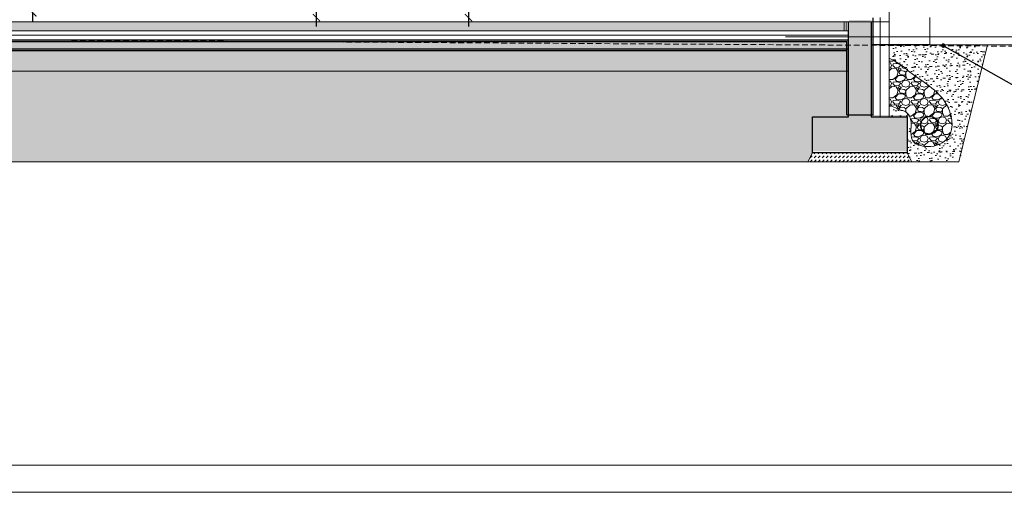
# Model space of a CAD drawing. Header units: millimetres. Extents: x -115268 to 140687, y -37779 to 24471.
# Tile 222 of 256: x 46476 to 47567, y 9866 to 10390. Entities that reach past the tile are written whole.
import ezdxf
from ezdxf import colors
from ezdxf.entities.mleader import LeaderData, LeaderLine
from ezdxf.math import Vec2, Vec3

# ---------------------------------------------------------------- set-up
doc = ezdxf.new("R2010")
doc.units = ezdxf.units.MM
doc.header["$PDMODE"] = 2
doc.header["$PDSIZE"] = 1
doc.linetypes.add('DASHED', pattern=[19.05, 12.7, -6.35])
doc.layers.get('0').update_dxf_attribs({"lineweight": 9})
for name, color, linetype, lineweight in [('A_CIENKA', 7, 'Continuous', 9), ('A_HATCH', 8, 'Continuous', 9), ('A_IZOLACJA', 8, 'ZIGZAG', 9), ('A_KONSTRUKCJA', 3, 'Continuous', 25), ('A_PRZERYW', 8, 'DASHED', 9), ('A_RAMKA', 7, 'Continuous', 9), ('A_WIDOK', 253, 'Continuous', 9)]:
    doc.layers.add(name, color=color, linetype=linetype, lineweight=lineweight)
doc.layers.add('A_WYMIAR', color=253, linetype='Continuous', lineweight=5, transparency=0.2)
doc.styles.add('romans 1-100', font='romans.shx', dxfattribs={"width": 0.7, "height": 17})
doc.linetypes.add('ZIGZAG', pattern='A,0.00254,-5.08,[131,ltypeshp.shx,S=5.08,R=0,X=-5.08,Y=0],-10.16,[131,ltypeshp.shx,S=5.08,R=180,X=5.08,Y=0],-5.08', length=20.32254)
doc.dimstyles.new('___SKALA_1_100', dxfattribs={"dimscale": 10, "dimtxt": 17, "dimasz": 0.8, "dimexe": 2, "dimexo": 2, "dimgap": 1, "dimtad": 1, "dimdec": 4, "dimrnd": 0.5, "dimdsep": 46, "dimtxsty": 'romans 1-100', "dimblk": 'ARCHTICK', "dimcen": 0.1, "dimdle": 1, "dimse1": 1, "dimse2": 1, "dimadec": 0, "dimazin": 0, "dimtfac": 1, "dimtdec": 4, "dimtix": 1, "dimtmove": 0, "dimatfit": 3, "dimldrblk": 'ARCHTICK', "dimfxl": 6, "dimfxlon": 1, "dimtolj": 1, "dimarcsym": 0})
pattern_1 = [(82.5, (94.794, 22653.216), (-7.147627, 6.6950698), [0, -7.7216, 0, -8.636, 0, -8.255]), (52.5, (94.794, 22653.216), (-3.7802186, 16.494657), [0, -4.1656, 0, -6.9596, 0, -2.667]), (12.5, (90.376, 22648.7975), (11.1659965, 11.2066462), [0, -2.54, 0, -9.144, 0, -11.938]), (2.5, (90.376, 22648.798), (7.645622, 13.9510156), [0, -1.27, 0, -5.9944, 0, -6.858])]

# ---------------------------------------------------------------- blocks, each defined once
blk = doc.blocks.new('_Dot')
at = {"color": 0, "linetype": 'ByBlock', "lineweight": -2}
blk.add_line((-0.5, 0), (-1, 0), dxfattribs=at)
at = {"color": 0, "linetype": 'ByBlock', "const_width": 0.5}
blk.add_lwpolyline([(-0.25, 0, 1), (0.25, 0, 1)], format="xyb", close=True, dxfattribs=at)
blk = doc.blocks.new('_ArchTick')
at = {"color": 0, "linetype": 'ByBlock', "const_width": 0.15}
blk.add_lwpolyline([(-0.5, -0.5), (0.5, 0.5)], dxfattribs=at)
blk = doc.blocks.new('*D1193')
at = {"layer": 'A_WYMIAR', "color": 0, "lineweight": -2, "transparency": 16777216}
blk.add_line((46804.5, 10382.6), (46804.5, 10702.6), dxfattribs=at)
at = {"layer": 'Defpoints', "color": 0, "transparency": 16777216}
for p in [(46804.5, 10692.6), (46824.2, 10692.6), (46835, 10392.6)]:
    blk.add_point(p, dxfattribs=at)
at = {"layer": 'A_WYMIAR', "color": 0, "lineweight": -2, "transparency": 16777216, "xscale": 8, "yscale": 8, "zscale": 8}
for p, rotation in [((46804.5, 10692.6), 90), ((46804.5, 10392.6), 270)]:
    blk.add_blockref('_ArchTick', p, dxfattribs=dict(at, rotation=rotation))
at = {"layer": 'A_WYMIAR', "color": 0, "transparency": 16777216, "insert": (46786, 10542.6), "char_height": 17, "attachment_point": 5, "rotation": 90, "style": 'romans 1-100'}
blk.add_mtext('\\A1;300', dxfattribs=at)
blk = doc.blocks.new('*D1211')
at = {"layer": 'A_WYMIAR', "color": 0, "lineweight": -2, "ltscale": 0.5, "transparency": 16777216}
blk.add_line((46973, 10843.1), (46973, 10382.6), dxfattribs=at)
at = {"layer": 'Defpoints', "color": 0, "ltscale": 0.5, "transparency": 16777216}
for p in [(46734.2, 10833.1), (46734.2, 10392.6), (46973, 10392.6)]:
    blk.add_point(p, dxfattribs=at)
at = {"layer": 'A_WYMIAR', "color": 0, "lineweight": -2, "ltscale": 0.5, "transparency": 16777216, "xscale": 8, "yscale": 8, "zscale": 8}
for p, rotation in [((46973, 10833.1), 90.00000000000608), ((46973, 10392.6), 270.0000000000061)]:
    blk.add_blockref('_ArchTick', p, dxfattribs=dict(at, rotation=rotation))
at = {"layer": 'A_WYMIAR', "color": 0, "ltscale": 0.5, "transparency": 16777216, "insert": (46991.5, 10612.8), "char_height": 17, "attachment_point": 5, "rotation": 270, "style": 'romans 1-100'}
blk.add_mtext('\\A1;440.5', dxfattribs=at)
blk = doc.blocks.new('*D1212')
at = {"layer": 'A_WYMIAR', "color": 0, "lineweight": -2, "ltscale": 0.5, "transparency": 16777216}
blk.add_line((46490.1, 10387.9), (46490.1, 10848.4), dxfattribs=at)
at = {"layer": 'Defpoints', "color": 0, "ltscale": 0.5, "transparency": 16777216}
for p in [(46490.1, 10838.4), (46800.1, 10838.4), (46800.1, 10397.9)]:
    blk.add_point(p, dxfattribs=at)
at = {"layer": 'A_WYMIAR', "color": 0, "lineweight": -2, "ltscale": 0.5, "transparency": 16777216, "xscale": 8, "yscale": 8, "zscale": 8}
for p, rotation in [((46490.1, 10838.4), 90.0000000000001), ((46490.1, 10397.9), 270.0000000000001)]:
    blk.add_blockref('_ArchTick', p, dxfattribs=dict(at, rotation=rotation))
at = {"layer": 'A_WYMIAR', "color": 0, "ltscale": 0.5, "transparency": 16777216, "insert": (46508.6, 10618.2), "char_height": 17, "attachment_point": 5, "rotation": 270, "style": 'romans 1-100'}
blk.add_mtext('\\A1;440.5', dxfattribs=at)

msp = doc.modelspace()

# ---------------------------------------------------------------- hatches: boundary and pattern name
at = {"layer": 'A_CIENKA', "true_color": 0x636466}
h = msp.add_hatch(dxfattribs=at)
h.set_pattern_fill('GRAVEL', color=251, scale=0.8)
h.set_pattern_definition([(228.0127875, (-124191.3337, 217298.7481), (-162.560000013, -182.879999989), [2.7337715, -270.6438691]), (184.969741, (-124193.1625, 217296.7161), (243.8399999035, 20.3200011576), [4.6912378, -464.4323911]), (132.5104471, (-124197.8361, 217296.3097), (203.200000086, -223.519999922), [3.3078522, -327.4777824]), (267.273689, (-124205.7609, 217291.2297), (20.3200000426, 406.399999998), [4.2720362, -422.9314994]), (292.8336542, (-124205.9641, 217286.9625), (-101.6000000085, 243.8399999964), [4.1890696, -414.718462]), (357.273689, (-124204.3385, 217283.1017), (-406.399999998, 20.3200000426), [4.2720362, -422.9314994]), (37.69424047, (-124200.0713, 217282.8985), (-264.1599999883, -203.2000000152), [5.6495493, -559.3049225]), (72.25532837, (-124195.6009, 217286.3529), (142.2400000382, 447.0399999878), [5.3337562, -528.0420528]), (121.4295656, (-124193.9753, 217291.4329), (-162.560000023, 264.1599999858), [4.286504, -424.3643656]), (175.2363583, (-124196.2105, 217295.0905), (223.519999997, -20.320000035), [4.8937062, -239.7914956]), (222.3974378, (-124201.0873, 217295.49693), (-243.8399999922, -223.5200000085), [6.3286234, -626.5341801]), (138.8140748, (-124185.6441, 217291.0265), (-142.239999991, 121.92000001), [2.1600363, -213.8445266]), (171.4692344, (-124187.2697, 217292.4489), (264.160000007, -40.639999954), [4.1094558, -406.837112]), (225, (-124191.334, 217293.059), (-5e-15, -20.32), [2.8736747, -25.8631449]), (203.1985905, (-124192.756, 217295.497), (101.600000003, 40.639999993), [1.5475306, -153.204979]), (291.8014095, (-124194.1785, 217294.8873), (-20.320000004, 60.96), [2.188525, -107.2380239]), (30.9637565, (-124193.3657, 217292.8553), (60.96, 40.64), [3.5545573, -114.9303852]), (161.5650512, (-124190.318, 217294.684), (40.64, -20.32), [2.5702971, -61.687185]), (16.38954033, (-124205.9641, 217294.8873), (203.2, 60.96), [3.600704, -356.4706134]), (70.34617594, (-124202.5097, 217295.9033), (-81.2800000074, -223.5199999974), [3.0207915, -299.0577254]), (293.1985905, (-124190.3177, 217298.748), (-40.639999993, 101.600000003), [3.0950408, -151.6574687]), (343.61045967, (-124189.0985, 217295.9033), (-203.2000000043, 60.959999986), [3.600704, -356.4706134]), (339.4439548, (-124205.964, 217282.289), (-101.6, 40.64), [3.4722816, -170.1418745]), (294.7751406, (-124202.7129, 217281.0697), (-101.600000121, 223.519999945), [2.909377, -288.028747]), (66.8014095, (-124190.1145, 217278.428), (40.639999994, 101.600000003), [3.0950408, -151.6574687]), (17.35402464, (-124188.8953, 217281.2729), (-264.159999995, -81.280000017), [3.4062619, -337.2190078]), (69.4439548, (-124200.0713, 217278.4281), (-40.64, -101.6), [1.7361408, -171.8780153]), (101.3099325, (-124191.3337, 217278.428), (-20.32, 81.28), [1.0361168, -102.5759597]), (165.9637565, (-124191.537, 217279.444), (60.96, -20.32), [4.1890696, -79.5924367]), (186.00900596, (-124195.6009, 217280.4601), (203.199999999, 20.3200000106), [3.882136, -384.3309189]), (303.6900675, (-124193.3657, 217291.0265), (-20.32, 40.64), [2.930591, -70.3342109]), (353.1572266, (-124191.7401, 217288.5881), (345.4400000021, -40.639999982), [5.1164541, -506.5280725]), (60.9453959, (-124186.6601, 217287.9785), (-81.280000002, -142.239999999), [2.0920659, -207.1151385]), (90, (-124185.644, 217289.807), (-20.32, 20.32), [1.2192, -19.1008]), (120.25643716, (-124196.0073, 217281.0697), (81.27999999, -142.240000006), [2.8229357, -279.4715262]), (48.0127875, (-124197.4297, 217283.5081), (162.560000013, 182.879999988), [5.467543, -267.9100976]), (360, (-124193.772, 217287.572), (20.32, 20.32), [5.2832, -15.0368]), (325.3048465, (-124188.4889, 217287.5721), (203.200000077, -142.23999989), [3.2128765, -318.0745338]), (254.0546041, (-124185.8473, 217285.7433), (-20.32, -81.28), [2.9586326, -144.9732003]), (207.64597536, (-124186.6601, 217282.8985), (-386.0800000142, -203.199999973), [4.8171608, -476.8997154]), (175.42607874, (-124190.9273, 217280.6633), (-264.16, 20.32), [5.0962357, -504.5267716])])
edge = h.paths.add_edge_path(flags=16)
edge.add_arc((47484.06088, 10273.45247), 10, 0, 360)
edge = h.paths.add_edge_path(flags=16)
edge.add_arc((47484.06088, 10273.45247), 9.5, 0, 360)
h.paths.add_polyline_path([(47439.16536, 10346.70596), (47439.16536, 10294.14837), (47451.8436, 10289.78121), (47451.92899, 10289.76441), (47452.01384, 10289.74832), (47452.09814, 10289.7329), (47452.18184, 10289.71811), (47452.26494, 10289.70393), (47452.34739, 10289.69031), (47452.42918, 10289.67721), (47452.51028, 10289.66461), (47452.59065, 10289.65247), (47452.67028, 10289.64075), (47452.74913, 10289.62941), (47452.82718, 10289.61842), (47452.90441, 10289.60774), (47452.98078, 10289.59735), (47453.05627, 10289.58719), (47453.13085, 10289.57724), (47453.20454, 10289.56748), (47453.27735, 10289.55788), (47453.34931, 10289.54842), (47453.42043, 10289.5391), (47453.49073, 10289.52989), (47453.56023, 10289.52076), (47453.62896, 10289.51172), (47453.69694, 10289.50272), (47453.76417, 10289.49377), (47453.8307, 10289.48483), (47453.89653, 10289.47589), (47453.96168, 10289.46693), (47454.02618, 10289.45794), (47454.09005, 10289.44889), (47454.1533, 10289.43977), (47454.21596, 10289.43056), (47454.27804, 10289.42123), (47454.33958, 10289.41178), (47454.40057, 10289.40218), (47454.46106, 10289.39241), (47454.52106, 10289.38246), (47454.58058, 10289.37231), (47454.63965, 10289.36194), (47454.69829, 10289.35132), (47454.75652, 10289.34045), (47454.81435, 10289.32931), (47454.87182, 10289.31787), (47454.92894, 10289.30612), (47454.98572, 10289.29403), (47455.0422, 10289.2816), (47455.09838, 10289.2688), (47455.1543, 10289.25561), (47455.20996, 10289.24202), (47455.2654, 10289.228), (47455.32063, 10289.21355), (47455.37567, 10289.19863), (47455.43054, 10289.18324), (47455.48527, 10289.16735), (47455.53987, 10289.15094), (47455.59435, 10289.134), (47455.64876, 10289.11651), (47455.70309, 10289.09845), (47455.75738, 10289.0798), (47455.81164, 10289.06054), (47455.8659, 10289.04066), (47455.92017, 10289.02014), (47455.97447, 10288.99895), (47456.02883, 10288.97708), (47456.08326, 10288.95451), (47456.13779, 10288.93123), (47456.19243, 10288.90721), (47456.24721, 10288.88243), (47456.30215, 10288.85689), (47456.35726, 10288.83055), (47456.41257, 10288.8034), (47456.46809, 10288.77543), (47456.52385, 10288.74661), (47456.57987, 10288.71692), (47456.63616, 10288.68636), (47456.69275, 10288.65489), (47456.74967, 10288.6225), (47456.80691, 10288.58917), (47456.86452, 10288.55489), (47456.92251, 10288.51963), (47456.98089, 10288.48338), (47457.03968, 10288.44613), (47457.09886, 10288.40789), (47457.15842, 10288.36866), (47457.21835, 10288.32845), (47457.27862, 10288.28727), (47457.33924, 10288.24513), (47457.40017, 10288.20203), (47457.46141, 10288.15799), (47457.52295, 10288.11302), (47457.58476, 10288.06711), (47457.64684, 10288.02028), (47457.70917, 10287.97255), (47457.77174, 10287.9239), (47457.83453, 10287.87436), (47457.89753, 10287.82394), (47457.96072, 10287.77263), (47458.02409, 10287.72045), (47458.08763, 10287.66741), (47458.15132, 10287.61351), (47458.21515, 10287.55876), (47458.2791, 10287.50318), (47458.34316, 10287.44676), (47458.40731, 10287.38952), (47458.47154, 10287.33147), (47458.53584, 10287.27261), (47458.60019, 10287.21295), (47458.66458, 10287.1525), (47458.72899, 10287.09127), (47458.79341, 10287.02927), (47458.85783, 10286.9665), (47458.92223, 10286.90297), (47458.98659, 10286.8387), (47459.05091, 10286.77368), (47459.11517, 10286.70793), (47459.17935, 10286.64145), (47459.24344, 10286.57426), (47459.30742, 10286.50636), (47459.37129, 10286.43775), (47459.43502, 10286.36846), (47459.49861, 10286.29848), (47459.56203, 10286.22783), (47459.62528, 10286.15651), (47459.68834, 10286.08453), (47459.7512, 10286.01189), (47459.81384, 10285.93862), (47459.87624, 10285.8647), (47459.9384, 10285.79017), (47460.0003, 10285.71501), (47460.06193, 10285.63924), (47460.12326, 10285.56287), (47460.18429, 10285.48591), (47460.24501, 10285.40836), (47460.30539, 10285.33023), (47460.36543, 10285.25153), (47460.4251, 10285.17227), (47460.48441, 10285.09245), (47460.54332, 10285.0121), (47460.60183, 10284.9312), (47460.65992, 10284.84977), (47460.71759, 10284.76783), (47460.7748, 10284.68537), (47460.83156, 10284.6024), (47460.88785, 10284.51894), (47460.94364, 10284.435), (47460.99894, 10284.35057), (47461.05371, 10284.26567), (47461.10796, 10284.1803), (47461.16166, 10284.09448), (47461.2148, 10284.00822), (47461.26737, 10283.92151), (47461.31936, 10283.83437), (47461.37074, 10283.74681), (47461.4215, 10283.65884), (47461.47163, 10283.57046), (47461.76976, 10283.00946), (47462.03953, 10282.43477), (47462.28059, 10281.84688), (47462.49435, 10281.24542), (47462.68224, 10280.63005), (47462.84569, 10280.0004), (47462.98613, 10279.3561), (47463.10499, 10278.69681), (47463.2037, 10278.02214), (47463.2837, 10277.33174), (47463.3464, 10276.62526), (47463.39325, 10275.90232), (47463.42566, 10275.16256), (47463.44508, 10274.40563), (47463.45294, 10273.63115), (47463.45065, 10272.83878), (47463.43966, 10272.02814), (47463.42139, 10271.19888), (47463.39727, 10270.35063), (47463.36874, 10269.48303), (47463.33722, 10268.59571), (47463.30468, 10267.68902), (47463.27565, 10266.76664), (47463.25545, 10265.83329), (47463.24941, 10264.8937), (47463.26284, 10263.95258), (47463.30107, 10263.01466), (47463.36943, 10262.08464), (47463.47322, 10261.16725), (47463.61777, 10260.26721), (47463.80841, 10259.38924), (47464.05045, 10258.53806), (47464.34921, 10257.71837), (47464.71002, 10256.93492), (47465.13815, 10256.19237), (47465.63542, 10255.49346), (47466.19811, 10254.83771), (47466.82202, 10254.2244), (47467.50293, 10253.65277), (47468.23663, 10253.12208), (47469.01891, 10252.63158), (47469.84556, 10252.18054), (47470.71236, 10251.76821), (47471.6151, 10251.39384), (47472.54957, 10251.0567), (47473.51156, 10250.75604), (47474.49685, 10250.49111), (47475.50123, 10250.26117), (47476.52049, 10250.06549), (47477.55041, 10249.9033), (47478.58679, 10249.77388), (47479.62542, 10249.67647), (47480.66207, 10249.61034), (47481.69254, 10249.57474), (47482.7136, 10249.56901), (47483.72428, 10249.59274), (47484.72394, 10249.64552), (47485.71192, 10249.72695), (47486.68758, 10249.83663), (47487.65026, 10249.97416), (47488.59933, 10250.13913), (47489.53412, 10250.33116), (47490.45399, 10250.54984), (47491.3583, 10250.79476), (47492.24639, 10251.06554), (47493.11762, 10251.36176), (47493.97134, 10251.68303), (47494.80689, 10252.02896), (47495.62364, 10252.39913), (47496.42093, 10252.79314), (47497.19811, 10253.21061), (47497.95453, 10253.65113), (47498.68955, 10254.11429), (47499.40252, 10254.5997), (47500.09279, 10255.10696), (47500.75971, 10255.63566), (47501.40263, 10256.18542), (47502.0209, 10256.75582), (47502.61388, 10257.34647), (47503.18092, 10257.95696), (47503.72136, 10258.5869), (47504.23457, 10259.23589), (47504.71988, 10259.90353), (47505.17687, 10260.58936), (47505.60581, 10261.29276), (47506.00711, 10262.01308), (47506.3812, 10262.74965), (47506.72848, 10263.50182), (47507.04938, 10264.26894), (47507.3443, 10265.05033), (47507.42357, 10265.28428), (47507.82204, 10266.59011), (47508.10707, 10267.70404), (47508.34484, 10268.83905), (47508.53601, 10269.99351), (47508.68125, 10271.16578), (47508.78124, 10272.35421), (47508.83664, 10273.55717), (47508.84814, 10274.77302), (47508.81641, 10276.00011), (47508.74211, 10277.2368), (47508.62592, 10278.48146), (47508.46851, 10279.73245), (47508.27055, 10280.98811), (47508.03272, 10282.24683), (47507.75568, 10283.50694), (47507.44012, 10284.76682), (47507.08669, 10286.02482), (47506.69609, 10287.2793), (47506.26896, 10288.52863), (47505.806, 10289.77115), (47505.30787, 10291.00524), (47504.77524, 10292.22925), (47504.20879, 10293.44154), (47503.60918, 10294.64047), (47502.9771, 10295.82439), (47502.31321, 10296.99168), (47501.61818, 10298.14069), (47500.89269, 10299.26978), (47500.13752, 10300.37769), (47499.35389, 10301.46467), (47498.54309, 10302.53128), (47497.70645, 10303.57808), (47496.84526, 10304.60566), (47495.96084, 10305.61459), (47495.05449, 10306.60543), (47494.12753, 10307.57876), (47493.18127, 10308.53515), (47492.217, 10309.47517), (47491.23605, 10310.39939), (47490.23971, 10311.30839), (47489.22931, 10312.20274), (47488.20614, 10313.083), (47487.17152, 10313.94976), (47486.12675, 10314.80357), (47485.07315, 10315.64502), (47484.01202, 10316.47468), (47482.94467, 10317.29311), (47481.87241, 10318.1009), (47480.79656, 10318.8986), (47479.7184, 10319.68679), (47478.63927, 10320.46605), (47477.56046, 10321.23695), (47476.48329, 10322.00005), (47475.40905, 10322.75593), (47474.33907, 10323.50516), (47473.27465, 10324.24832), (47472.2171, 10324.98597), (47471.16773, 10325.71868), (47470.12785, 10326.44704), (47469.09876, 10327.1716), (47468.08178, 10327.89294), (47467.07821, 10328.61164), (47466.08936, 10329.32826), (47465.11654, 10330.04338), (47464.16106, 10330.75757), (47463.22423, 10331.47139), (47462.30736, 10332.18543), (47461.41176, 10332.90025), (47460.53873, 10333.61643), (47459.68958, 10334.33452), (47458.86505, 10335.05471), (47458.06492, 10335.77644), (47457.28885, 10336.4991), (47456.53651, 10337.22208), (47455.80757, 10337.94476), (47455.10169, 10338.66653), (47454.41855, 10339.38676), (47453.75781, 10340.10485), (47453.11914, 10340.82019), (47439.16536, 10351.05838), (47439.16536, 10347.81861)])
at = {"layer": 'A_HATCH', "transparency": 33554687}
h = msp.add_hatch(dxfattribs=at)
h.set_pattern_fill('ANSI33', color=256)
h.set_pattern_definition([(45, (95.198, 22655.0465), (-4.4901281, 4.4901281), []), (45, (99.688, 22655.0465), (-4.4901281, 4.4901281), [3.175, -1.5875])])
h.paths.add_polyline_path([(45164.56889, 11020.91872), (45139.56889, 11020.91872), (45139.56889, 10863.91872), (45164.56889, 10863.91872), (45164.56889, 10893.91872), (45164.56889, 10895.91872)])
h.paths.add_polyline_path([(45474.56889, 10863.91872), (45449.56889, 10863.91872), (45164.56889, 10863.91872), (45139.56889, 10863.91872), (45139.56889, 10843.91872), (45164.56889, 10843.91872), (45454.56889, 10843.91872), (45474.56889, 10843.91872)])
h.paths.add_polyline_path([(45164.56889, 10843.91872), (45139.56889, 10843.91872), (45139.56889, 10757.17793), (45164.56889, 10757.17793)])
h.paths.add_polyline_path([(45164.56889, 10757.17793), (45139.56889, 10757.17793), (45139.56889, 10604.4302), (45164.56889, 10604.4302)])
h.paths.add_polyline_path([(45474.56889, 10805.1579), (45454.56889, 10805.1579), (45454.56889, 10604.4302), (45474.56889, 10604.4302)])
h.paths.add_polyline_path([(45474.56889, 10843.91872), (45454.56889, 10843.91872), (45454.56889, 10805.1579), (45474.56889, 10805.1579)])
h.paths.add_polyline_path([(45474.56889, 11020.91872), (45449.56889, 11020.91872), (45449.56889, 10863.91872), (45474.56889, 10863.91872), (45474.56889, 10883.91872)])
h.paths.add_polyline_path([(45164.56889, 10389.9302), (45139.56889, 10389.9302), (45139.56889, 10284.4302), (45099.56889, 10284.4302), (45099.56889, 10244.4302), (45139.56889, 10244.4302), (45204.56889, 10244.4302), (45204.56889, 10284.4302), (45164.56889, 10284.4302)])
h.paths.add_polyline_path([(47459.56889, 10284.4302), (47419.56889, 10284.4302), (47419.56889, 10389.9302), (47394.56889, 10389.9302), (47394.56889, 10284.4302), (47354.56889, 10284.4302), (47354.56889, 10244.4302), (47394.56889, 10244.4302), (47459.56889, 10244.4302)])
h.paths.add_polyline_path([(47419.56889, 10843.91872), (47394.56889, 10843.91872), (47394.56889, 10694.4302), (47404.56889, 10694.4302), (47416.05581, 10694.4302), (47419.56889, 10699.43833)])
h.paths.add_polyline_path([(47459.56889, 10999.2757), (47439.56889, 10999.2757), (47439.56889, 10863.91872), (47459.56889, 10863.91872)])
h.paths.add_polyline_path([(47459.56889, 11020.91872), (47439.56889, 11020.91872), (47439.56889, 10999.2757), (47459.56889, 10999.2757)])
h.paths.add_polyline_path([(47459.56889, 10863.91872), (47439.56889, 10863.91872), (47439.56889, 10843.91872), (47459.56889, 10843.91872)])
h.paths.add_polyline_path([(47439.56889, 10863.91872), (47434.56889, 10863.91872), (46749.56889, 10863.91872), (46724.56889, 10863.91872), (46724.56889, 10843.91872), (46734.56889, 10843.91872), (47394.56889, 10843.91872), (47419.56889, 10843.91872), (47439.56889, 10843.91872)])
h.paths.add_polyline_path([(46749.56889, 11020.91872), (46724.56889, 11020.91872), (46724.56889, 11015.91872), (46724.56889, 10863.91872), (46749.56889, 10863.91872)])
h = msp.add_hatch(dxfattribs=at)
h.set_pattern_fill('DASH', color=256, angle=45)
h.set_pattern_definition([(45, (94.7944, 22653.2158), (0, 4.49012806), [3.175, -3.175])])
h.paths.add_polyline_path([(46417.10377, 10388.09949), (45562.90669, 10388.09949), (45562.90669, 10378.09949), (47389.16536, 10378.09949), (47389.16536, 10388.09949), (46421.37605, 10388.09949), (46421.37605, 10381.52379)])
h.paths.add_polyline_path([(45454.16536, 10362.59949), (45454.16536, 10366.09949), (45166.16536, 10366.09949), (45166.16536, 10358.09949), (45454.16536, 10358.09949)], flags=17)
h.paths.add_polyline_path([(45454.16536, 10368.09949), (45164.16536, 10368.09949), (45164.16536, 10358.09949), (45166.16536, 10358.09949), (45166.16536, 10366.09949), (45454.16536, 10366.09949)])
h.paths.add_polyline_path([(45562.90669, 10368.09949), (45454.16536, 10368.09949), (45454.16536, 10366.09949), (45562.90669, 10366.09949)])
h.paths.add_polyline_path([(47394.16536, 10368.09949), (46074.64499, 10368.09949), (45562.90669, 10366.09949), (45562.90669, 10358.09949), (47394.16536, 10358.09949)])
h.paths.add_polyline_path([(45474.16536, 10366.09949), (45474.16536, 10358.09949), (45562.90669, 10358.09949), (45562.90669, 10366.09949)])
h.paths.add_polyline_path([(45479.16536, 10388.09949), (45479.16536, 10378.09949), (45562.90669, 10378.09949), (45562.90669, 10388.09949)])
h.paths.add_polyline_path([(45476.66536, 10378.09949), (45476.66536, 10388.09949), (45474.16536, 10388.09949), (45474.16536, 10378.09949)])
h = msp.add_hatch(dxfattribs=at)
h.set_pattern_fill('AR-SAND', color=256, scale=0.2, angle=45)
h.set_pattern_definition(pattern_1)
h.paths.add_polyline_path([(45454.16536, 10358.09949), (45164.16536, 10358.09949), (45164.16536, 10333.09949), (45454.16536, 10333.09949)])
h.paths.add_polyline_path([(45474.16536, 10358.09949), (45474.16536, 10333.09949), (47394.16536, 10333.09949), (47394.16536, 10358.09949), (46114.16536, 10358.09949)])
h = msp.add_hatch(dxfattribs=at)
h.set_pattern_fill('AR-SAND', color=256, scale=0.2, angle=45)
h.set_pattern_definition(pattern_1)
edge = h.paths.add_edge_path()
edge.add_line((47548.06349, 10362.59949), (47439.16536, 10362.59949))
edge.add_line((47439.16536, 10362.59949), (47439.16536, 10347.81861))
edge.add_spline(control_points=[(47439.16536, 10347.81861), (47454.03932, 10339.65574), (47466.48094, 10326.68478), (47505.87089, 10307.31088), (47513.58542, 10259.52257), (47485.81547, 10246.71299), (47462.72202, 10253.15659), (47463.46745, 10271.27636), (47463.74972, 10282.14615), (47456.92278, 10289.19361), (47454.47451, 10289.38481), (47452.26929, 10289.69539), (47439.16536, 10295.50326)], knot_values=[47.550004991, 47.550004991, 47.550004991, 47.550004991, 60.3892795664, 107.2783365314, 145.0325500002, 169.1596825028, 185.0111064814, 196.2913096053, 212.6553397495, 223.5998528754, 232.2771142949, 234.3135529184, 234.3135529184, 234.3135529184, 234.3135529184], degree=3, periodic=0)
edge.add_line((47439.16536, 10295.50326), (47439.16536, 10282.59949))
edge.add_line((47439.16536, 10282.59949), (47459.16536, 10282.59949))
edge.add_line((47459.16536, 10282.59949), (47459.16536, 10242.59949))
edge.add_line((47459.16536, 10242.59949), (47464.16536, 10232.59949))
edge.add_line((47464.16536, 10232.59949), (47516.49977, 10232.59949))
edge.add_line((47516.49977, 10232.59949), (47548.06349, 10362.59949))
h = msp.add_hatch(dxfattribs=at)
h.set_pattern_fill('AR-SAND', color=256, scale=0.2, angle=45)
h.set_pattern_definition(pattern_1)
h.paths.add_polyline_path([(46348.25382, 10333.09949), (45476.16536, 10333.09949), (45476.16536, 10240.59949), (45452.16536, 10240.59949), (45452.16536, 10333.09949), (45166.16536, 10333.09949), (45166.16536, 10284.4302), (45164.16536, 10284.4302), (45164.16536, 10282.59949), (45204.16536, 10282.59949), (45204.16536, 10242.59949), (45209.16536, 10232.59949), (46348.25382, 10232.59949)])
h.paths.add_polyline_path([(47354.16536, 10282.59949), (47394.16536, 10282.59949), (47394.16536, 10284.59949), (47392.16536, 10284.59949), (47392.16536, 10333.09949), (46348.25382, 10333.09949), (46348.25382, 10232.59949), (47349.16536, 10232.59949), (47354.16536, 10242.59949)])
h = msp.add_hatch(dxfattribs=at)
h.set_pattern_fill('DASH', color=256, angle=45)
h.set_pattern_definition([(45, (61.4245, 21336.7544), (0, 4.49012806), [3.175, -3.175])])
h.paths.add_polyline_path([(47459.16536, 10242.59949), (47394.16536, 10242.59949), (47354.16536, 10242.59949), (47349.16536, 10232.59949), (47464.16536, 10232.59949)])

# ---------------------------------------------------------------- linework, layer by layer
at = {"layer": 'A_CIENKA'}
for p, q in [((47439.16536, 11019.08801), (47439.16536, 10282.59949)), ((47419.16536, 10362.59949), (47903.90196, 10362.59949)), ((47419.16536, 10362.59949), (47903.90196, 10362.59949)), ((47398.68573, 10232.59949), (45097.16536, 10232.59949))]:
    msp.add_line(p, q, dxfattribs=at)
at = {"layer": 'A_CIENKA', "color": 18, "true_color": 0x000000}
msp.add_line((47419.16536, 10362.59949), (47484.16536, 10362.59949), dxfattribs=at)
at = {"layer": 'A_CIENKA'}
for points in [[(44143.29342, 12835.96384), (48343.29342, 12835.96384), (48343.29342, 9865.96384), (44143.29342, 9865.96384), (44143.29342, 12835.96384)], [(47464.16536, 10232.59949), (47516.49977, 10232.59949), (47548.06349, 10362.59949)], [(47354.16536, 10242.59949), (47349.16536, 10232.59949), (47464.16536, 10232.59949), (47459.16536, 10242.59949)]]:
    msp.add_lwpolyline(points, dxfattribs=at)
for radius in [10, 9.5]:
    msp.add_circle((47483.76236, 10273.23416), radius, dxfattribs=at)
at = {"layer": 'A_CIENKA', "ltscale": 0.2}
msp.add_open_spline([(47439.16536, 10347.81861), (47454.03932, 10339.65574), (47466.48094, 10326.68478), (47505.87089, 10307.31088), (47513.58542, 10259.52257), (47485.81547, 10246.71299), (47462.72202, 10253.15659), (47463.46745, 10271.27636), (47463.74972, 10282.14615), (47456.92278, 10289.19361), (47454.47451, 10289.38481), (47452.26929, 10289.69539), (47439.16536, 10295.50326)], degree=3, knots=[47.550004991, 47.550004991, 47.550004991, 47.550004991, 60.3892795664, 107.2783365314, 145.0325500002, 169.1596825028, 185.0111064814, 196.2913096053, 212.6553397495, 223.5998528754, 232.2771142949, 234.3135529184, 234.3135529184, 234.3135529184, 234.3135529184], dxfattribs=at)
at = {"layer": 'A_HATCH'}
msp.add_line((47484.16536, 10362.59949), (47484.16536, 10392.59949), dxfattribs=at)
msp.add_lwpolyline([(47324.37099, 10371.25152), (47809.10759, 10371.25152), (47809.10759, 9895.96384), (44323.29342, 9895.96384), (44323.29342, 10371.25152), (45044.37099, 10371.25152)], dxfattribs=at)
at = {"layer": 'A_IZOLACJA', "ltscale": 0.007}
msp.add_line((47429.16536, 10392.59949), (47429.16536, 10282.59949), dxfattribs=at)
at = {"layer": 'A_IZOLACJA', "linetype": 'DASHED', "ltscale": 0.01, "const_width": 1.5}
for points in [[(47392.16536, 10284.59949), (47421.29969, 10284.59949), (47421.29969, 10392.59949)], [(47392.16536, 10356.07376), (46114.16536, 10356.07376), (45476.16536, 10356.07376)]]:
    msp.add_lwpolyline(points, dxfattribs=at)
at = {"layer": 'A_IZOLACJA', "ltscale": 0.01}
for points in [[(47391.66536, 10388.09949), (47391.66536, 10378.09949)], [(45474.16536, 10373.09949), (47394.16536, 10373.09949)]]:
    msp.add_lwpolyline(points, dxfattribs=at)
at = {"layer": 'A_IZOLACJA', "linetype": 'DASHED', "ltscale": 0.01}
msp.add_lwpolyline([(47392.16536, 10284.59949, 1.5, 1.5, 0), (47392.16536, 10366.09949, 1.5, 1.5, 0), (46114.16536, 10366.09949, 1.5, 1.5, 0), (45476.16536, 10366.09949, 0, 0, 0)], format="xyseb", dxfattribs=at)
at = {"layer": 'A_KONSTRUKCJA'}
for points in [[(47419.16536, 10388.09949), (47419.16536, 10282.59949), (47459.16536, 10282.59949), (47459.16536, 10242.59949), (47394.16536, 10242.59949), (47354.16536, 10242.59949), (47354.16536, 10282.59949), (47394.16536, 10282.59949), (47394.16536, 10388.09949)], [(45474.16536, 10368.09949), (47394.16536, 10368.09949)], [(45474.16536, 10358.09949), (47394.16536, 10358.09949)], [(47484.16536, 10362.59949), (47419.16536, 10362.59949)]]:
    msp.add_lwpolyline(points, dxfattribs=at)
at = {"layer": 'A_PRZERYW', "ltscale": 0.5}
msp.add_line((44323.29342, 10381.05454), (47809.10759, 10359.52564), dxfattribs=at)
at = {"layer": 'A_RAMKA'}
msp.add_lwpolyline([(44323.29342, 12805.96384), (48309.10759, 12805.96384), (48309.10759, 9895.96384), (44323.29342, 9895.96384)], close=True, dxfattribs=at)
at = {"layer": 'A_WIDOK'}
for points in [[(45114.16536, 10388.09949), (47439.16536, 10388.09949)], [(47394.16536, 10388.09949), (47389.16536, 10388.09949), (47389.16536, 10378.09949)], [(45474.16536, 10378.09949), (47394.16536, 10378.09949)], [(45474.16536, 10333.09949), (47394.16536, 10333.09949)]]:
    msp.add_lwpolyline(points, dxfattribs=at)
at = {"layer": 'A_WYMIAR'}
msp.add_line((47394.16536, 10242.59949), (47419.16536, 10242.59949), dxfattribs=at)

# ---------------------------------------------------------------- dimensions: what is measured, and where the dimension line sits
at = {"layer": 'A_WYMIAR', "ltscale": 0.5}
for p1, p2, distance, picture, middle in [((46800.12868, 10397.92399), (46800.12868, 10838.41251), 310, '*D1212', (46508.62868, 10618.16825)), ((46734.16536, 10833.08801), (46734.16536, 10392.59949), 238.81302, '*D1211', (46991.47838, 10612.84375))]:
    dim = msp.add_aligned_dim(p1=p1, p2=p2, distance=distance, dimstyle='___SKALA_1_100', dxfattribs=at)
    dim.commit()
    dim.dimension.update_dxf_attribs({"geometry": picture, "text_midpoint": middle})
at = {"layer": 'A_WYMIAR'}
dim = msp.add_linear_dim(base=(46804.53335, 10692.59949), p1=(46835.00855, 10392.59949), p2=(46824.16536, 10692.59949), angle=90, dimstyle='___SKALA_1_100', dxfattribs=at)
dim.commit()
dim.dimension.update_dxf_attribs({"geometry": '*D1193', "text_midpoint": (46786.03335, 10542.59949)})

# ---------------------------------------------------------------- leaders
at = {"layer": 'A_CIENKA'}
ml = msp.add_multileader_mtext('Standard', dxfattribs=at)
ml.set_content('{\\Fromans.shx;TEREN ISTNIEJĄCY}', color=256)
ml.set_leader_properties()
ml.set_arrow_properties(name='DOT')
ml.build(insert=Vec2(0, 0))
ml.multileader.update_dxf_attribs({"arrow_head_size": 5})
ctx = ml.context
ctx.base_point, ctx.char_height, ctx.arrow_head_size, ctx.landing_gap_size, ctx.plane_origin = Vec3(47608.04893, 10304.38803), 10, 5, 0.09, Vec3(47574.95173, 10138.75094)
notes = []
notes.append((ctx, [(0, (1, 1, 0), (47600.04893, 10304.38803), (1, 0), 8, [(0, [(47499.16147, 10361.59477)], 0, [])])]))
ctx.mtext.insert, ctx.mtext.width, ctx.mtext.flow_direction = Vec3(47608.13893, 10310.33803), 239.2869378, 5
for ctx, leaders in notes:
    for number, flags, end, landing, length, lines in leaders:
        leader = LeaderData()
        leader.index, (leader.has_last_leader_line, leader.has_dogleg_vector, leader.attachment_direction) = number, flags
        leader.last_leader_point, leader.dogleg_vector, leader.dogleg_length = Vec3(end), Vec3(landing), length
        for number, points, colour, breaks in lines:
            line = LeaderLine()
            line.index, line.vertices, line.color, line.breaks = number, Vec3.list(points), colors.encode_raw_color(colour), breaks
            leader.lines.append(line)
        ctx.leaders.append(leader)

doc.saveas('drawing.dxf')
